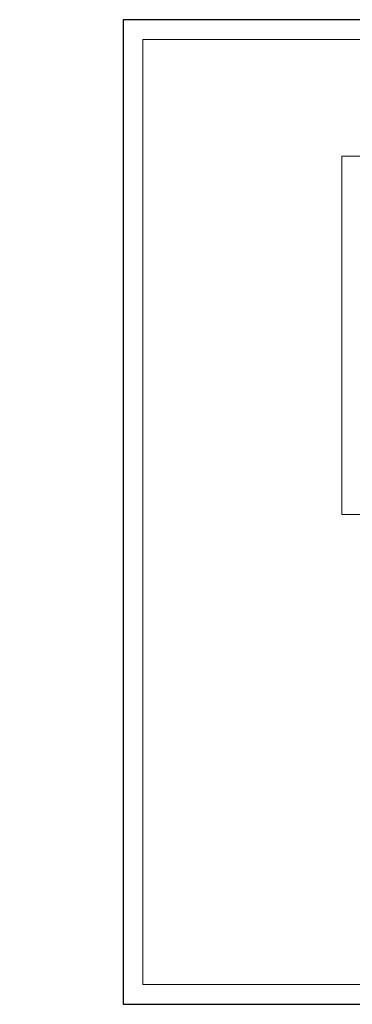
# Model space of a CAD drawing. Header units: millimetres. Extents: x -2390 to 43572, y -15084 to -12114.
# Tile 18 of 52: x 21837 to 22839, y -15084 to -12114. Entities that reach past the tile are written whole.
import ezdxf

# ---------------------------------------------------------------- set-up
doc = ezdxf.new("R2010")
doc.units = ezdxf.units.MM
doc.layers.add('IS-pomocnicze', color=2, linetype='Continuous', plot=False)
doc.layers.add('IS-ramka', color=7, linetype='Continuous', lineweight=15)
doc.layers.add('ściany nośne', color=1, linetype='Continuous', lineweight=25)
doc.styles.get("Standard").update_dxf_attribs({"font": 'arial.ttf'})

msp = doc.modelspace()

# ---------------------------------------------------------------- linework, layer by layer
at = {"layer": 'IS-pomocnicze', "transparency": 33554687}
msp.add_lwpolyline([(22148.3, -15084), (28148.3, -15084), (28148.3, -12114), (22148.3, -12114), (22148.3, -15084)], dxfattribs=at)
at = {"layer": 'IS-ramka', "transparency": 33554687}
msp.add_lwpolyline([(22208.3, -15024), (28088.3, -15024), (28088.3, -12174), (22208.3, -12174)], close=True, dxfattribs=at)
at = {"layer": 'ściany nośne', "color": 252, "lineweight": 0}
for p, q in [((22807.7, -13606.2), (22807.7, -12525.2)), ((22807.7, -12525.2), (23297.7, -12525.2)), ((23182.7, -13606.2), (22807.7, -13606.2))]:
    msp.add_line(p, q, dxfattribs=at)

# ---------------------------------------------------------------- texts
at = {"color": 0, "ltscale": 10, "char_height": 27.3, "width": 1403.675, "attachment_point": 1}
for insert in [(13578.4, -14358.7), (18343.7, -14358.7)]:
    msp.add_mtext('\\pi354.59;{\\fCalibri|b0|i0|c0|p34;Pracownia Projektowa "KONSTRUKTOR"\\P\\pi239.68;siedziba: ul. Wojska Polskiego 5, 58-160 Świebodzice,\\P\\pi297.58;biuro: ul. Broniewskiego 1B, 58-309 Wałbrzych}', dxfattribs=dict(at, insert=insert))

doc.saveas('drawing.dxf')
